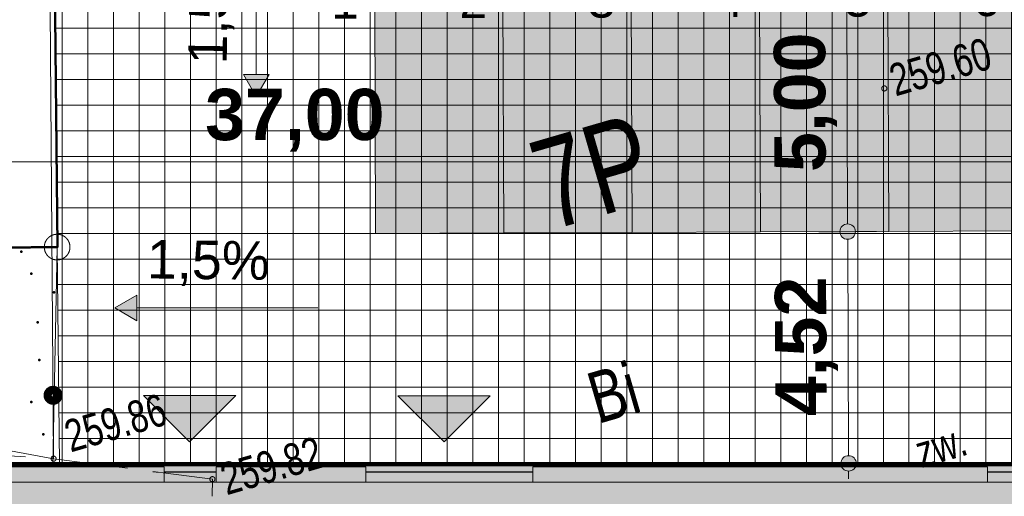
# Model space of a CAD drawing. Header units: millimetres. Extents: x -105537 to 923666, y -162842 to 175608.
# Tile 13 of 41: x 12670 to 31858, y 14375 to 23665. Entities that reach past the tile are written whole.
import ezdxf
from ezdxf.xclip import XClip

# ---------------------------------------------------------------- set-up
doc = ezdxf.new("R2010")
doc.units = ezdxf.units.MM
doc.header["$MEASUREMENT"] = 0
doc.header["$XCLIPFRAME"] = 0
for name, pattern in [('1054', [2000, 1500, -500]), ('Przerywana', [2400, 1200, -1200]), ('Wipeout_Contour', [1000, 0, -1000])]:
    doc.linetypes.add(name, pattern=pattern)
for name, color, linetype in [('A__!REF_RYSUNKI', 7, 'Continuous'), ('Nowe_01-PZT-WYPEŁNIENIA', 7, 'Continuous'), ('Nowe_02-PZT-OBIEKTY', 7, 'Continuous'), ('Nowe_199-Z Wymiary i opisy', 7, 'Continuous'), ('Nowe_A__SCIANY', 7, 'Continuous'), ('Nowe_A__STROPY', 7, 'Continuous'), ('Nowe_A_WYM_SYTUACJA', 7, 'Continuous')]:
    doc.layers.add(name, color=color, linetype=linetype)
for name, color, linetype, lineweight in [('Nowe_01-PZT-WYPEŁNIENIA_Nr_pióra__18', 9, 'Continuous', 13), ('Nowe_01-PZT-WYPEŁNIENIA_Nr_pióra__208', 7, 'Continuous', 100), ('Nowe_02-PZT-OBIEKTY_Nr_pióra__1', 7, 'Continuous', 13), ('Nowe_02-PZT-OBIEKTY_Nr_pióra__4', 7, 'Continuous', 13), ('Nowe_02-PZT-OBIEKTY_Nr_pióra__46', 7, 'Continuous', 15), ('Nowe_199-Z Wymiary i opisy_Nr_pióra__1', 7, 'Continuous', 13), ('Nowe_A__SCIANY_Nr_pióra__27', 7, 'Continuous', 25), ('Nowe_A__SCIANY_Nr_pióra__87', 7, 'Continuous', 13), ('Nowe_A__STROPY_Nr_pióra__89', 7, 'Continuous', 13), ('Nowe_A_WYM_SYTUACJA_Nr_pióra__1', 7, 'Continuous', 13), ('Nowe_A_WYM_SYTUACJA_Nr_pióra__45', 7, 'Continuous', 15), ('Nowe_A_WYM_SYTUACJA_Nr_pióra__85', 7, 'Continuous', 13), ('Wadowice Wałowa mdcp500_2_EGB_DzialkaEwidencyjna_Nr_pióra__3', 3, 'Continuous', 18), ('Wadowice Wałowa mdcp500_2_EGB_KonturUzytkuGruntowego_Nr_pióra__3', 3, 'Continuous', 18), ('Wadowice Wałowa mdcp500_2_EGB_PunktGraniczny_Nr_pióra__3', 3, 'Continuous', 18), ('Wadowice Wałowa mdcp500_2_linie_mpzp_Nr_pióra__135', 135, 'Continuous', 18), ('Wadowice Wałowa mdcp500_2_OT_Komunikacja_Nr_pióra__7', 7, 'Continuous', 18), ('Wadowice Wałowa mdcp500_2_OT_Ogrodzenia_Nr_pióra__7', 7, 'Continuous', 18), ('Wadowice Wałowa mdcp500_2_OT_Rzedna_Nr_pióra__7', 7, 'Continuous', 18), ('Wadowice Wałowa mdcp500_3_0_Nr_pióra__1', 7, 'Continuous', 13)]:
    doc.layers.add(name, color=color, linetype=linetype, lineweight=lineweight)
for name, color, linetype, lineweight, true_color in [('Nowe_01-PZT-WYPEŁNIENIA_Nr_pióra__242', 7, 'Continuous', 13, 0xa7a7a7), ('Nowe_01-PZT-WYPEŁNIENIA_Nr_pióra__249', 7, 'Continuous', 13, 0x595959), ('Nowe_01-PZT-WYPEŁNIENIA_Nr_pióra__253', 7, 'Continuous', 13, 0xccf4b0), ('Nowe_01-PZT-WYPEŁNIENIA_Nr_pióra__95', 7, 'Continuous', 50, 0xe1e100), ('Nowe_02-PZT-OBIEKTY_Nr_pióra__17', 7, 'Continuous', 30, 0xde1212), ('Nowe_02-PZT-OBIEKTY_Nr_pióra__242', 7, 'Continuous', 13, 0xa7a7a7), ('Nowe_02-PZT-OBIEKTY_Nr_pióra__55', 7, 'Continuous', 35, 0x0069d2), ('Nowe_03-PZT-LINIE RÓŻNE_Nr_pióra__244', 7, 'Continuous', 13, 0x4e4e4e), ('Nowe_199-Z Wymiary i opisy_Nr_pióra__58', 7, 'Continuous', 20, 0xdf0000), ('Nowe_A__SCIANY_Nr_pióra__174', 7, 'Continuous', 5, 0x6a6a6a), ('Nowe_A_TER_GRANICA_Nr_pióra__221', 7, 'Continuous', 50, 0xbcc01d)]:
    doc.layers.add(name, color=color, linetype=linetype, lineweight=lineweight, true_color=true_color)
doc.styles.add('STYL_AUTOMATYCZNY_3', font='arial.ttf')
doc.styles.add('STYL_AUTOMATYCZNY_4', font='arial.ttf')
doc.styles.add('STYL_AUTOMATYCZNY_5', font='arial.ttf')
doc.styles.add('STYL_AUTOMATYCZNY_6', font='arial.ttf', dxfattribs={"width": 0.75})
doc.dimstyles.new('STYL_AUTOMATYCZNY__1', dxfattribs={"dimtxt": 1000, "dimasz": 570, "dimexe": 0.18, "dimexo": 0.0625, "dimgap": 0, "dimtad": 1, "dimlfac": 0.001, "dimzin": 0, "dimdsep": 46, "dimtxsty": 'STYL_AUTOMATYCZNY_5', "dimblk": 'ARROWHEAD_11', "dimblk1": 'ARROWHEAD_11', "dimblk2": 'ARROWHEAD_11', "dimcen": 0.09, "dimse1": 1, "dimse2": 1, "dimclrd": 7, "dimclre": 7, "dimclrt": 7, "dimadec": 0, "dimazin": 0, "dimtfac": 1, "dimtdec": 4, "dimtmove": 0, "dimatfit": 3, "dimfxl": 1, "dimtolj": 1, "dimtzin": 0, "dimarcsym": 0})
doc.dimstyles.new('STYL_AUTOMATYCZNY__2', dxfattribs={"dimtxt": 1000, "dimasz": 570, "dimexe": 0.18, "dimexo": 0.0625, "dimgap": 0, "dimtad": 1, "dimtih": 1, "dimtoh": 1, "dimlfac": 0.001, "dimzin": 0, "dimdsep": 46, "dimtxsty": 'STYL_AUTOMATYCZNY_5', "dimblk": 'ARROWHEAD_11', "dimblk1": 'ARROWHEAD_11', "dimblk2": 'ARROWHEAD_11', "dimcen": 0.09, "dimse1": 1, "dimse2": 1, "dimclrd": 7, "dimclre": 7, "dimclrt": 7, "dimadec": 0, "dimazin": 0, "dimtfac": 1, "dimtdec": 4, "dimtmove": 0, "dimatfit": 3, "dimfxl": 1, "dimtolj": 1, "dimtzin": 0, "dimarcsym": 0})
picture_1 = doc.add_image_def('image1.tif', size_in_pixel=(6904, 2168))

# ---------------------------------------------------------------- blocks, each defined once
blk = doc.blocks.new('Rysunek_1_3', base_point=(73226, -6125))
at = {"layer": 'Wadowice Wałowa mdcp500_3_0_Nr_pióra__1', "color": 7, "lineweight": 13}
image = blk.add_image(picture_1, insert=(-79879, -3368), size_in_units=(292228, 91739), rotation=16.24147, dxfattribs=at)
image.set_boundary_path([(-0.5, -0.5), (6903.5, 2167.5)])
blk = doc.blocks.new('*X3')
at = {"layer": 'Nowe_01-PZT-WYPEŁNIENIA_Nr_pióra__95', "color": 52, "linetype": 'Continuous', "lineweight": 50, "true_color": 0xe1e100}
for p in [(12699, 19144), (12894, 18714), (13338, 18348), (13022, 17768), (13022, 17768), (13051, 17032), (13246, 16446), (12894, 16211), (13129, 15585)]:
    blk.add_point(p, dxfattribs=at)
blk = doc.blocks.new('Wypełnienie_1_1')
at = {"color": 254, "linetype": 'Wipeout_Contour', "lineweight": 0, "ltscale": 110494.15238}
blk.add_wipeout([(-6905, -14680), (49, -14951), (-9, 0), (-500, 0), (-510, 15000), (13319, 15000), (13400, 19233), (-7211, 18978)], dxfattribs=at).dxf.layer = 'Nowe_01-PZT-WYPEŁNIENIA'
at = {"layer": 'Nowe_01-PZT-WYPEŁNIENIA_Nr_pióra__253', "color": 254, "linetype": 'Continuous', "lineweight": 13, "true_color": 0xccf4b0, "flags": 128}
blk.add_lwpolyline([(-6905, -14680), (49, -14951), (-9, 0), (-500, 0), (-510, 15000), (13319, 15000), (13400, 19233), (-7211, 18978)], close=True, dxfattribs=at)
at = {"layer": 'Nowe_01-PZT-WYPEŁNIENIA_Nr_pióra__95', "color": 52, "linetype": 'Continuous', "lineweight": 50, "true_color": 0xe1e100}
blk.add_blockref('*X3', (0, 0), dxfattribs=at)
blk = doc.blocks.new('Strop_1_1', base_point=(-150, 350))
at = {"layer": 'Nowe_A__STROPY_Nr_pióra__89', "color": 7, "linetype": 'Continuous', "lineweight": 13, "flags": 128}
blk.add_lwpolyline([(-150, 350), (36150, 350), (36150, 14650), (-150, 14650)], close=True, dxfattribs=at)
blk = doc.blocks.new('Strop_2_1', base_point=(-12989, -15343))
at = {"layer": 'Nowe_A__STROPY_Nr_pióra__89', "color": 7, "linetype": 'Continuous', "lineweight": 13, "flags": 128}
blk.add_lwpolyline([(-150, 14650), (36150, 14650), (36150, 350), (-150, 350)], close=True, dxfattribs=at)
blk = doc.blocks.new('Ściana_3_1', base_point=(36350, 14850))
at = {"layer": 'Nowe_A__SCIANY_Nr_pióra__174', "linetype": 'Continuous', "lineweight": 5, "true_color": 0x6a6a6a}
blk.add_hatch(color=251, dxfattribs=at).paths.add_polyline_path([(-350, 14850), (36350, 14850), (36350, 15000), (-350, 15000)])
at = {"layer": 'Nowe_A__SCIANY_Nr_pióra__27', "color": 7, "linetype": 'Continuous', "lineweight": 25, "flags": 128}
for points in [[(36350, 15000), (-500, 15000)], [(5716, 14850), (36350, 14850)]]:
    blk.add_lwpolyline(points, dxfattribs=at)
blk = doc.blocks.new('Ściana_15_1', base_point=(19417, 14850))
at = {"color": 254, "linetype": 'Wipeout_Contour', "lineweight": 0, "ltscale": 93407.666518}
blk.add_wipeout([(19417, 14950), (16496, 14950), (16496, 14850), (19417, 14850)], dxfattribs=at).dxf.layer = 'Nowe_A__SCIANY'
at = {"layer": 'Nowe_A__SCIANY_Nr_pióra__87', "color": 7, "linetype": 'Continuous', "lineweight": 13, "flags": 128}
blk.add_lwpolyline([(19417, 14950), (16496, 14950)], dxfattribs=at)
at = {"color": 254, "linetype": 'Wipeout_Contour', "lineweight": 0, "ltscale": 93025.464395}
blk.add_wipeout([(19417, 14850), (16496, 14850), (16496, 14650), (19417, 14650)], dxfattribs=at).dxf.layer = 'Nowe_A__SCIANY'
at = {"layer": 'Nowe_A__SCIANY_Nr_pióra__87', "color": 7, "linetype": 'Continuous', "lineweight": 13, "flags": 128}
for points in [[(16496, 14950), (16496, 14850)], [(16496, 14850), (16496, 14650)], [(19417, 14950), (19417, 14850)], [(19417, 14850), (19417, 14650)], [(16496, 14650), (19417, 14650)]]:
    blk.add_lwpolyline(points, dxfattribs=at)
blk = doc.blocks.new('Ściana_16_1', base_point=(31533, 14850))
at = {"color": 254, "linetype": 'Wipeout_Contour', "lineweight": 0, "ltscale": 124002.419625}
blk.add_wipeout([(31533, 14950), (22667, 14950), (22667, 14850), (31533, 14850)], dxfattribs=at).dxf.layer = 'Nowe_A__SCIANY'
at = {"layer": 'Nowe_A__SCIANY_Nr_pióra__87', "color": 7, "linetype": 'Continuous', "lineweight": 13, "flags": 128}
blk.add_lwpolyline([(31533, 14950), (22667, 14950)], dxfattribs=at)
at = {"color": 254, "linetype": 'Wipeout_Contour', "lineweight": 0, "ltscale": 123710.941174}
blk.add_wipeout([(31533, 14850), (22667, 14850), (22667, 14650), (31533, 14650)], dxfattribs=at).dxf.layer = 'Nowe_A__SCIANY'
at = {"layer": 'Nowe_A__SCIANY_Nr_pióra__87', "color": 7, "linetype": 'Continuous', "lineweight": 13, "flags": 128}
for points in [[(22667, 14950), (22667, 14850)], [(22667, 14850), (22667, 14650)], [(31533, 14950), (31533, 14850)], [(31533, 14850), (31533, 14650)], [(22667, 14650), (31533, 14650)]]:
    blk.add_lwpolyline(points, dxfattribs=at)
blk = doc.blocks.new('Ściana_17_1', base_point=(15486, 14850))
at = {"color": 254, "linetype": 'Wipeout_Contour', "lineweight": 0, "ltscale": 61619.33427}
blk.add_wipeout([(-350, 14850), (5566, 14850), (5566, 14950), (-350, 14950)], dxfattribs=at).dxf.layer = 'Nowe_A__SCIANY'
at = {"color": 254, "linetype": 'Wipeout_Contour', "lineweight": 0, "ltscale": 74897.472848}
blk.add_wipeout([(5716, 14850), (15486, 14850), (15486, 14950), (5716, 14950)], dxfattribs=at).dxf.layer = 'Nowe_A__SCIANY'
at = {"layer": 'Nowe_A__SCIANY_Nr_pióra__87', "color": 7, "linetype": 'Continuous', "lineweight": 13, "flags": 128}
blk.add_lwpolyline([(15486, 14950), (-350, 14950)], dxfattribs=at)
at = {"color": 254, "linetype": 'Wipeout_Contour', "lineweight": 0, "ltscale": 61031.837942}
blk.add_wipeout([(-150, 14650), (5566, 14650), (5566, 14850), (-150, 14850)], dxfattribs=at).dxf.layer = 'Nowe_A__SCIANY'
at = {"color": 254, "linetype": 'Wipeout_Contour', "lineweight": 0, "ltscale": 74410.343445}
blk.add_wipeout([(5716, 14650), (15486, 14650), (15486, 14850), (5716, 14850)], dxfattribs=at).dxf.layer = 'Nowe_A__SCIANY'
at = {"layer": 'Nowe_A__SCIANY_Nr_pióra__87', "color": 7, "linetype": 'Continuous', "lineweight": 13, "flags": 128}
for points in [[(15486, 14950), (15486, 14850)], [(15486, 14850), (15486, 14650)], [(-150, 14650), (5566, 14650)], [(5716, 14650), (15486, 14650)]]:
    blk.add_lwpolyline(points, dxfattribs=at)
blk = doc.blocks.new('WSC-miejsca postojowe[3]_1', base_point=(19586, 24498))
at = {"layer": 'Nowe_02-PZT-OBIEKTY_Nr_pióra__242', "linetype": 'Continuous', "lineweight": 0, "true_color": 0x535353}
blk.add_hatch(color=251, dxfattribs=at).paths.add_polyline_path([(19586, 24498), (19606, 19498), (37106, 19567), (37086, 24567)])
at = {"layer": 'Nowe_02-PZT-OBIEKTY_Nr_pióra__4', "color": 7, "linetype": 'Continuous', "lineweight": 13}
for p, q in [((19586, 24498), (19606, 19498)), ((22086, 24508), (22106, 19508)), ((24586, 24517), (24606, 19518)), ((27086, 24527), (27106, 19527)), ((29586, 24537), (29606, 19537)), ((19606, 19498), (22106, 19508)), ((22106, 19508), (24606, 19518)), ((24606, 19518), (27106, 19527)), ((27106, 19527), (29606, 19537)), ((29606, 19537), (32106, 19547))]:
    blk.add_line(p, q, dxfattribs=at)
at = {"layer": 'Nowe_02-PZT-OBIEKTY_Nr_pióra__46', "color": 7, "lineweight": 15, "char_height": 700, "attachment_point": 3, "rotation": 0.2258, "style": 'STYL_AUTOMATYCZNY_3'}
for s, insert in [('\\A1;{\\pqr;\\fArial|b0|i0|c238|p0;\\W1.000000;1\\fArial|b0|i0|c238|p0;\\W1.000000;\\A1{\\H.66x;\\S^  ;}\\fArial|b0|i0|c238|p0;\\W1.000000;\\fArial|b0|i0|c238|p0;\\W1.000000;\\A1{\\H.66x;\\S^  ;}\\fArial|b0|i0|c238|p0;\\W1.000000;\\fArial|b0|i0|c238|p0;\\W1.000000;\\A1{\\H.66x;\\S^  ;}\\fArial|b0|i0|c238|p0;\\W1.000000;\\fArial|b0|i0|c238|p0;\\W1.000000;\\A1{\\H.66x;\\S^  ;}\\fArial|b0|i0|c238|p0;\\W1.000000;\\fArial|b0|i0|c238|p0;\\W1.000000;\\A1{\\H.66x;\\S^  ;}\\fArial|b0|i0|c238|p0;\\W1.000000;\\fArial|b0|i0|c238|p0;\\W1.000000;\\A1{\\H.66x;\\S^  ;}}', (20354, 24391)), ('\\A1;{\\pqr;\\fArial|b0|i0|c238|p0;\\W1.000000;2\\fArial|b0|i0|c238|p0;\\W1.000000;\\A1{\\H.66x;\\S^  ;}\\fArial|b0|i0|c238|p0;\\W1.000000;\\fArial|b0|i0|c238|p0;\\W1.000000;\\A1{\\H.66x;\\S^  ;}\\fArial|b0|i0|c238|p0;\\W1.000000;\\fArial|b0|i0|c238|p0;\\W1.000000;\\A1{\\H.66x;\\S^  ;}\\fArial|b0|i0|c238|p0;\\W1.000000;\\fArial|b0|i0|c238|p0;\\W1.000000;\\A1{\\H.66x;\\S^  ;}\\fArial|b0|i0|c238|p0;\\W1.000000;\\fArial|b0|i0|c238|p0;\\W1.000000;\\A1{\\H.66x;\\S^  ;}\\fArial|b0|i0|c238|p0;\\W1.000000;\\fArial|b0|i0|c238|p0;\\W1.000000;\\A1{\\H.66x;\\S^  ;}}', (22854, 24401)), ('\\A1;{\\pqr;\\fArial|b0|i0|c238|p0;\\W1.000000;3\\fArial|b0|i0|c238|p0;\\W1.000000;\\A1{\\H.66x;\\S^  ;}\\fArial|b0|i0|c238|p0;\\W1.000000;\\fArial|b0|i0|c238|p0;\\W1.000000;\\A1{\\H.66x;\\S^  ;}\\fArial|b0|i0|c238|p0;\\W1.000000;\\fArial|b0|i0|c238|p0;\\W1.000000;\\A1{\\H.66x;\\S^  ;}\\fArial|b0|i0|c238|p0;\\W1.000000;\\fArial|b0|i0|c238|p0;\\W1.000000;\\A1{\\H.66x;\\S^  ;}\\fArial|b0|i0|c238|p0;\\W1.000000;\\fArial|b0|i0|c238|p0;\\W1.000000;\\A1{\\H.66x;\\S^  ;}\\fArial|b0|i0|c238|p0;\\W1.000000;\\fArial|b0|i0|c238|p0;\\W1.000000;\\A1{\\H.66x;\\S^  ;}}', (25353, 24411)), ('\\A1;{\\pqr;\\fArial|b0|i0|c238|p0;\\W1.000000;4\\fArial|b0|i0|c238|p0;\\W1.000000;\\A1{\\H.66x;\\S^  ;}\\fArial|b0|i0|c238|p0;\\W1.000000;\\fArial|b0|i0|c238|p0;\\W1.000000;\\A1{\\H.66x;\\S^  ;}\\fArial|b0|i0|c238|p0;\\W1.000000;\\fArial|b0|i0|c238|p0;\\W1.000000;\\A1{\\H.66x;\\S^  ;}\\fArial|b0|i0|c238|p0;\\W1.000000;\\fArial|b0|i0|c238|p0;\\W1.000000;\\A1{\\H.66x;\\S^  ;}\\fArial|b0|i0|c238|p0;\\W1.000000;\\fArial|b0|i0|c238|p0;\\W1.000000;\\A1{\\H.66x;\\S^  ;}\\fArial|b0|i0|c238|p0;\\W1.000000;\\fArial|b0|i0|c238|p0;\\W1.000000;\\A1{\\H.66x;\\S^  ;}}', (27853, 24420)), ('\\A1;{\\pqr;\\fArial|b0|i0|c238|p0;\\W1.000000;5\\fArial|b0|i0|c238|p0;\\W1.000000;\\A1{\\H.66x;\\S^  ;}\\fArial|b0|i0|c238|p0;\\W1.000000;\\fArial|b0|i0|c238|p0;\\W1.000000;\\A1{\\H.66x;\\S^  ;}\\fArial|b0|i0|c238|p0;\\W1.000000;\\fArial|b0|i0|c238|p0;\\W1.000000;\\A1{\\H.66x;\\S^  ;}\\fArial|b0|i0|c238|p0;\\W1.000000;\\fArial|b0|i0|c238|p0;\\W1.000000;\\A1{\\H.66x;\\S^  ;}\\fArial|b0|i0|c238|p0;\\W1.000000;\\fArial|b0|i0|c238|p0;\\W1.000000;\\A1{\\H.66x;\\S^  ;}\\fArial|b0|i0|c238|p0;\\W1.000000;\\fArial|b0|i0|c238|p0;\\W1.000000;\\A1{\\H.66x;\\S^  ;}}', (30353, 24430)), ('\\A1;{\\pqr;\\fArial|b0|i0|c238|p0;\\W1.000000;6\\fArial|b0|i0|c238|p0;\\W1.000000;\\A1{\\H.66x;\\S^  ;}\\fArial|b0|i0|c238|p0;\\W1.000000;\\fArial|b0|i0|c238|p0;\\W1.000000;\\A1{\\H.66x;\\S^  ;}\\fArial|b0|i0|c238|p0;\\W1.000000;\\fArial|b0|i0|c238|p0;\\W1.000000;\\A1{\\H.66x;\\S^  ;}\\fArial|b0|i0|c238|p0;\\W1.000000;\\fArial|b0|i0|c238|p0;\\W1.000000;\\A1{\\H.66x;\\S^  ;}\\fArial|b0|i0|c238|p0;\\W1.000000;\\fArial|b0|i0|c238|p0;\\W1.000000;\\A1{\\H.66x;\\S^  ;}\\fArial|b0|i0|c238|p0;\\W1.000000;\\fArial|b0|i0|c238|p0;\\W1.000000;\\A1{\\H.66x;\\S^  ;}}', (32853, 24440)), ('\\A1;{\\pqr;\\fArial|b0|i0|c238|p0;\\W1.000000;7\\fArial|b0|i0|c238|p0;\\W1.000000;\\A1{\\H.66x;\\S^  ;}\\fArial|b0|i0|c238|p0;\\W1.000000;\\fArial|b0|i0|c238|p0;\\W1.000000;\\A1{\\H.66x;\\S^  ;}\\fArial|b0|i0|c238|p0;\\W1.000000;\\fArial|b0|i0|c238|p0;\\W1.000000;\\A1{\\H.66x;\\S^  ;}\\fArial|b0|i0|c238|p0;\\W1.000000;\\fArial|b0|i0|c238|p0;\\W1.000000;\\A1{\\H.66x;\\S^  ;}\\fArial|b0|i0|c238|p0;\\W1.000000;\\fArial|b0|i0|c238|p0;\\W1.000000;\\A1{\\H.66x;\\S^  ;}\\fArial|b0|i0|c238|p0;\\W1.000000;\\fArial|b0|i0|c238|p0;\\W1.000000;\\A1{\\H.66x;\\S^  ;}}', (35353, 24450))]:
    blk.add_mtext(s, dxfattribs=dict(at, insert=insert))
blk = doc.blocks.new('Symbol wejścia 27[9]_1', base_point=(20041, 16335))
at = {"layer": 'Nowe_02-PZT-OBIEKTY_Nr_pióra__17', "linetype": 'Continuous', "lineweight": 30, "true_color": 0xde1212}
blk.add_hatch(color=12, dxfattribs=at).paths.add_polyline_path([(20041, 16335), (20941, 15435), (21841, 16335)])
at = {"layer": 'Nowe_02-PZT-OBIEKTY_Nr_pióra__1', "color": 7, "linetype": 'Continuous', "lineweight": 13}
for p, q in [((20041, 16335), (21841, 16335)), ((20041, 16335), (20941, 15435)), ((21841, 16335), (20941, 15435))]:
    blk.add_line(p, q, dxfattribs=at)
blk = doc.blocks.new('Symbol wejścia 27[17]_1', base_point=(15082, 16340))
at = {"layer": 'Nowe_02-PZT-OBIEKTY_Nr_pióra__55', "linetype": 'Continuous', "lineweight": 35, "true_color": 0x0069d2}
blk.add_hatch(color=152, dxfattribs=at).paths.add_polyline_path([(15082, 16340), (15982, 15440), (16882, 16340)])
at = {"layer": 'Nowe_02-PZT-OBIEKTY_Nr_pióra__1', "color": 7, "linetype": 'Continuous', "lineweight": 13}
for p, q in [((15082, 16340), (16882, 16340)), ((15082, 16340), (15982, 15440)), ((16882, 16340), (15982, 15440))]:
    blk.add_line(p, q, dxfattribs=at)
blk = doc.blocks.new('Linia_4_1', base_point=(14523, 18047))
at = {"layer": 'Nowe_199-Z Wymiary i opisy', "linetype": 'Continuous', "lineweight": 0, "true_color": 0x000000}
blk.add_hatch(color=18, dxfattribs=at).paths.add_polyline_path([(14523, 18047), (14956, 17797), (14956, 18297)])
at = {"layer": 'Nowe_199-Z Wymiary i opisy_Nr_pióra__1', "color": 7, "linetype": 'Continuous', "lineweight": 13}
for p, q in [((14523, 18047), (14956, 18297)), ((14956, 18297), (14956, 17797)), ((14523, 18047), (14956, 17797)), ((14956, 18047), (18478, 18047))]:
    blk.add_line(p, q, dxfattribs=at)
blk = doc.blocks.new('Linia_6_1', base_point=(17280, 22166))
at = {"layer": 'Nowe_199-Z Wymiary i opisy', "linetype": 'Continuous', "lineweight": 0, "true_color": 0x000000}
blk.add_hatch(color=18, dxfattribs=at).paths.add_polyline_path([(17280, 22166), (17530, 22599), (17030, 22599)])
at = {"layer": 'Nowe_199-Z Wymiary i opisy_Nr_pióra__1', "color": 7, "linetype": 'Continuous', "lineweight": 13}
for p, q in [((17280, 22599), (17280, 26121)), ((17030, 22599), (17530, 22599)), ((17280, 22166), (17030, 22599)), ((17280, 22166), (17530, 22599))]:
    blk.add_line(p, q, dxfattribs=at)
blk = doc.blocks.new('*D76')
at = {"layer": 'Nowe_A_WYM_SYTUACJA_Nr_pióra__45', "linetype": 'Continuous', "lineweight": 15}
for points in [[(19431, 25782), (19443, 25725), (19475, 25676), (19524, 25643), (19581, 25632), (19638, 25643), (19687, 25676), (19720, 25725), (19731, 25782), (19720, 25839), (19687, 25888), (19638, 25921), (19581, 25932), (19524, 25921), (19475, 25888), (19443, 25839)], [(21931, 25792), (21942, 25735), (21975, 25686), (22024, 25653), (22081, 25642), (22138, 25653), (22187, 25686), (22220, 25735), (22231, 25792), (22220, 25849), (22187, 25898), (22138, 25931), (22081, 25942), (22024, 25931), (21975, 25898), (21942, 25849)]]:
    blk.add_hatch(color=7, dxfattribs=at).paths.add_polyline_path(points)
at = {"layer": 'Nowe_A_WYM_SYTUACJA_Nr_pióra__45', "color": 7, "linetype": 'Continuous', "lineweight": 15}
for centre in [(19581, 25782), (22081, 25792)]:
    blk.add_circle(centre, 150, dxfattribs=at)
at = {"layer": 'Nowe_A_WYM_SYTUACJA_Nr_pióra__85', "color": 7, "linetype": 'Continuous', "lineweight": 13}
for p, q in [((19579, 26345), (19580, 25932)), ((22079, 26354), (22080, 25942)), ((21931, 25791), (19731, 25783)), ((22381, 25793), (22231, 25793)), ((19582, 25632), (19583, 25220)), ((22082, 25642), (22083, 25229))]:
    blk.add_line(p, q, dxfattribs=at)
at = {"layer": 'Nowe_A_WYM_SYTUACJA_Nr_pióra__1', "color": 7, "lineweight": 13, "insert": (22230, 25993), "char_height": 1000, "attachment_point": 7, "rotation": 0.2258, "style": 'STYL_AUTOMATYCZNY_5'}
blk.add_mtext('\\A1;{\\pql;\\fArial|b1|i0|c238|p0;\\W1.000000;2,50}', dxfattribs=at)
blk = doc.blocks.new('ARROWHEAD_11')
at = {"color": 0, "linetype": 'Continuous', "lineweight": 0}
blk.add_line((0, 0), (-1, 0), dxfattribs=at)
at = {"color": 0, "linetype": 'Continuous', "lineweight": 0, "const_width": 0.25, "flags": 128}
blk.add_lwpolyline([(-0.125, 0, 1), (0.125, 0, 1)], format="xyb", close=True, dxfattribs=at)
blk = doc.blocks.new('*D78')
at = {"layer": 'Nowe_A_WYM_SYTUACJA_Nr_pióra__45', "linetype": 'Continuous', "lineweight": 15}
for points in [[(28655, 19534), (28667, 19477), (28699, 19428), (28748, 19395), (28805, 19384), (28863, 19395), (28911, 19428), (28944, 19477), (28955, 19534), (28944, 19591), (28911, 19640), (28863, 19673), (28805, 19684), (28748, 19673), (28699, 19640), (28667, 19591)], [(28673, 15017), (28685, 14960), (28717, 14911), (28766, 14879), (28823, 14867), (28881, 14879), (28929, 14911), (28962, 14960), (28973, 15017), (28962, 15075), (28929, 15123), (28881, 15156), (28823, 15167), (28766, 15156), (28717, 15123), (28685, 15075)]]:
    blk.add_hatch(color=7, dxfattribs=at).paths.add_polyline_path(points)
at = {"layer": 'Nowe_A_WYM_SYTUACJA_Nr_pióra__45', "color": 7, "linetype": 'Continuous', "lineweight": 15}
blk.add_circle((28823, 15017), 150, dxfattribs=at)
at = {"layer": 'Nowe_A_WYM_SYTUACJA_Nr_pióra__85', "color": 7, "linetype": 'Continuous', "lineweight": 13}
for p, q in [((28655, 19533), (28243, 19532)), ((28823, 15167), (28806, 19384)), ((28673, 15017), (28261, 15015)), ((29386, 15019), (28973, 15018)), ((28824, 14717), (28824, 14867))]:
    blk.add_line(p, q, dxfattribs=at)
at = {"layer": 'Nowe_A_WYM_SYTUACJA_Nr_pióra__1', "color": 7, "lineweight": 13, "insert": (28620, 15940), "char_height": 1000, "attachment_point": 7, "rotation": 90.2258, "style": 'STYL_AUTOMATYCZNY_5'}
blk.add_mtext('\\A1;{\\pql;\\fArial|b1|i0|c238|p0;\\W1.000000;4,52}', dxfattribs=at)
blk = doc.blocks.new('*D79')
at = {"layer": 'Nowe_A_WYM_SYTUACJA_Nr_pióra__45', "linetype": 'Continuous', "lineweight": 15}
for points in [[(28636, 24534), (28647, 24477), (28680, 24428), (28728, 24395), (28786, 24384), (28843, 24395), (28892, 24428), (28924, 24477), (28936, 24534), (28924, 24591), (28892, 24640), (28843, 24673), (28786, 24684), (28728, 24673), (28680, 24640), (28647, 24591)], [(28655, 19534), (28667, 19477), (28699, 19428), (28748, 19395), (28805, 19384), (28863, 19395), (28911, 19428), (28944, 19477), (28955, 19534), (28944, 19591), (28911, 19640), (28863, 19673), (28805, 19684), (28748, 19673), (28699, 19640), (28667, 19591)]]:
    blk.add_hatch(color=7, dxfattribs=at).paths.add_polyline_path(points)
at = {"layer": 'Nowe_A_WYM_SYTUACJA_Nr_pióra__45', "color": 7, "linetype": 'Continuous', "lineweight": 15}
blk.add_circle((28805, 19534), 150, dxfattribs=at)
at = {"layer": 'Nowe_A_WYM_SYTUACJA_Nr_pióra__85', "color": 7, "linetype": 'Continuous', "lineweight": 13}
for p, q in [((28636, 24533), (28223, 24532)), ((28805, 19684), (28786, 24384)), ((28655, 19533), (28243, 19532)), ((29368, 19536), (28955, 19535))]:
    blk.add_line(p, q, dxfattribs=at)
at = {"layer": 'Nowe_A_WYM_SYTUACJA_Nr_pióra__1', "color": 7, "lineweight": 13, "insert": (28601, 20699), "char_height": 1000, "attachment_point": 7, "rotation": 90.2258, "style": 'STYL_AUTOMATYCZNY_5'}
blk.add_mtext('\\A1;{\\pql;\\fArial|b1|i0|c238|p0;\\W1.000000;5,00}', dxfattribs=at)
blk = doc.blocks.new('*D85')
at = {"layer": 'Nowe_A_WYM_SYTUACJA_Nr_pióra__45', "linetype": 'Continuous', "lineweight": 15}
for points in [[(-650, 20893), (-639, 20836), (-606, 20787), (-557, 20754), (-500, 20743), (-443, 20754), (-394, 20787), (-361, 20836), (-350, 20893), (-361, 20950), (-394, 20999), (-443, 21031), (-500, 21043), (-557, 21031), (-606, 20999), (-639, 20950)], [(36350, 20893), (36361, 20836), (36394, 20787), (36443, 20754), (36500, 20743), (36557, 20754), (36606, 20787), (36639, 20836), (36650, 20893), (36639, 20950), (36606, 20999), (36557, 21031), (36500, 21043), (36443, 21031), (36394, 20999), (36361, 20950)]]:
    blk.add_hatch(color=7, dxfattribs=at).paths.add_polyline_path(points)
at = {"layer": 'Nowe_A_WYM_SYTUACJA_Nr_pióra__45', "color": 7, "linetype": 'Continuous', "lineweight": 15}
blk.add_circle((36500, 20893), 150, dxfattribs=at)
at = {"layer": 'Nowe_A_WYM_SYTUACJA_Nr_pióra__85', "color": 7, "linetype": 'Continuous', "lineweight": 13}
for p, q in [((36500, 21043), (36500, 21455)), ((-350, 20893), (36350, 20893)), ((36500, 20330), (36500, 20743))]:
    blk.add_line(p, q, dxfattribs=at)
at = {"layer": 'Nowe_A_WYM_SYTUACJA_Nr_pióra__1', "color": 7, "lineweight": 13, "insert": (16284, 21093), "char_height": 1000, "attachment_point": 7, "style": 'STYL_AUTOMATYCZNY_5'}
blk.add_mtext('\\A1;{\\pql;\\fArial|b1|i0|c238|p0;\\W1.000000;37,00}', dxfattribs=at)
blk = doc.blocks.new('Rysunek_3_2', base_point=(-5551989123, -7375062639))
at = {"layer": 'Wadowice Wałowa mdcp500_2_EGB_DzialkaEwidencyjna_Nr_pióra__3', "color": 3, "linetype": 'Continuous', "lineweight": 18, "flags": 128}
blk.add_lwpolyline([(-7211, 18978), (-6905, -14680), (26261, -15975), (72069, -13723), (72003, -7275), (58811, -7722), (58549, 8659), (51814, 10790), (44561, 15989), (43932, 16826), (43847, 30884), (13284, 30177), (13400, 19233)], close=True, dxfattribs=at)
blk.add_lwpolyline([(-49613, -17103), (-45068, -17183), (-6866, -18678), (-6905, -14680), (-7211, 18978), (13400, 19233), (13284, 30177)], dxfattribs=at)
at = {"layer": 'Wadowice Wałowa mdcp500_2_EGB_PunktGraniczny_Nr_pióra__3', "color": 3, "linetype": 'Continuous', "lineweight": 18}
blk.add_circle((13400, 19233), 250, dxfattribs=at)
at = {"layer": 'Wadowice Wałowa mdcp500_2_OT_Komunikacja_Nr_pióra__7', "color": 7, "linetype": '1054', "lineweight": 18, "flags": 128}
blk.add_lwpolyline([(14097, 2469), (5766, 2354), (5830, 5925), (3319, 15724), (13331, 15109), (16426, 14709), (16337, 8506)], close=True, dxfattribs=at)
at = {"layer": 'Wadowice Wałowa mdcp500_2_OT_Ogrodzenia_Nr_pióra__7', "color": 7, "linetype": 'Continuous', "lineweight": 18, "flags": 128}
blk.add_lwpolyline([(-37371, 22504), (-7260, 18933), (13331, 15109), (13218, 30012), (43493, 30812)], dxfattribs=at)
at = {"layer": 'Wadowice Wałowa mdcp500_2_OT_Ogrodzenia_Nr_pióra__7', "color": 7, "linetype": 'Continuous', "lineweight": 18}
for radius in [175, 158, 140, 122, 105, 87.5, 70, 52.5, 35]:
    blk.add_circle((13321, 16344), radius, dxfattribs=at)
at = {"layer": 'Wadowice Wałowa mdcp500_2_OT_Rzedna_Nr_pióra__7', "color": 7, "linetype": 'Continuous', "lineweight": 18}
for centre in [(29519, 22325), (13331, 15109), (16426, 14709)]:
    blk.add_circle(centre, 50, dxfattribs=at)
at = {"layer": 'Wadowice Wałowa mdcp500_2_EGB_KonturUzytkuGruntowego_Nr_pióra__3', "color": 3, "linetype": 'Continuous', "lineweight": 18, "insert": (23936, 15782), "char_height": 1000, "attachment_point": 7, "rotation": 16.2415, "style": 'STYL_AUTOMATYCZNY_6'}
blk.add_mtext('\\A1;{\\pql;\\fArial|b0|i0|c238|p0;\\W0.750000;Bi}', dxfattribs=at)
at = {"layer": 'Wadowice Wałowa mdcp500_2_linie_mpzp_Nr_pióra__135', "color": 135, "linetype": 'Continuous', "lineweight": 18, "insert": (23002, 19550), "char_height": 1750, "attachment_point": 7, "rotation": 16.2415, "style": 'STYL_AUTOMATYCZNY_6'}
blk.add_mtext('\\A1;{\\pql;\\fArial|b0|i0|c238|p0;\\W0.750000;7P}', dxfattribs=at)
at = {"layer": 'Wadowice Wałowa mdcp500_2_OT_Komunikacja_Nr_pióra__7', "color": 7, "linetype": 'Continuous', "lineweight": 18, "insert": (30153, 15223), "char_height": 625, "attachment_point": 4, "rotation": 16.2415, "style": 'STYL_AUTOMATYCZNY_6'}
blk.add_mtext('\\A1;{\\pql;\\fArial|b0|i0|c238|p0;\\W0.750000;zw.}', dxfattribs=at)
at = {"layer": 'Wadowice Wałowa mdcp500_2_OT_Rzedna_Nr_pióra__7', "color": 7, "linetype": 'Continuous', "lineweight": 18, "char_height": 625, "attachment_point": 7, "rotation": 16.2415, "style": 'STYL_AUTOMATYCZNY_6'}
for s, insert in [('\\A1;{\\pql;\\fArial|b0|i0|c238|p0;\\W0.750000;259.60}', (29739, 22159)), ('\\A1;{\\pql;\\fArial|b0|i0|c238|p0;\\W0.750000;259.86}', (13665, 15220)), ('\\A1;{\\pql;\\fArial|b0|i0|c238|p0;\\W0.750000;259.82}', (16705, 14385))]:
    blk.add_mtext(s, dxfattribs=dict(at, insert=insert))

msp = doc.modelspace()

# ---------------------------------------------------------------- hatches: boundary and pattern name
at = {"layer": 'Nowe_01-PZT-WYPEŁNIENIA_Nr_pióra__18', "linetype": 'Continuous', "lineweight": 13}
h = msp.add_hatch(dxfattribs=at)
h.set_pattern_fill('Siatka_50x50_0001', color=9, style=0, pattern_type=2)
h.set_pattern_definition([(0, (0, 0), (0, 500), []), (90, (0, 0), (-500, 0), [])])
h.paths.add_polyline_path([(-184.236, -18027.891), (4569.444, -18065.255), (7554.494, -18112.6, -0.500069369), (6389.114, -15934.551, -0.302155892), (7522.379, -15243.133), (26260.529, -15975.15), (44272.183, -15089.744), (72068.868, -13723.331), (57320.046, -8895.707), (57149.339, 6063.549), (56159.937, 6671.073), (56124.967, 9428.206), (51798.798, 10801.337), (48345.188, 13276.629), (44300.68, 15058.952), (44218.786, 15382.962), (44250.893, 16401.486), (43931.658, 16826.273), (43846.655, 30883.501), (13284.423, 30177.497), (13400.043, 19233.058), (13444.763, 15000), (36500, 15000), (36500, 0), (0, 0), (49.07, -14951.184), (276.737, -14960.078, -0.402677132), (1428.612, -16157.229, -0.373220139)])
h.paths.add_polyline_path([(43704.623, -2238.054), (43714.982, -821.629), (43815.663, -8840.491), (43873.089, -13042.11), (43736.422, -3838.389)], flags=0)

# ---------------------------------------------------------------- linework, layer by layer
at = {"layer": 'Nowe_01-PZT-WYPEŁNIENIA_Nr_pióra__249', "color": 251, "linetype": 'Continuous', "lineweight": 13, "true_color": 0x595959, "flags": 128}
msp.add_lwpolyline([(13284.423, 30177.497), (13400.043, 19233.058), (13444.763, 15000), (36500, 15000)], dxfattribs=at)

# ---------------------------------------------------------------- block references
at = {"layer": 'A__!REF_RYSUNKI', "color": 7, "linetype": 'Continuous', "lineweight": 13}
ref = msp.add_blockref('Rysunek_1_3', (73225.66, -6125.131), dxfattribs=at)
XClip(ref).set_block_clipping_path([(-93517.5507872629, 43450.1606019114), (110816.6640264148, 102975.132325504), (124455.4531805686, 56156.6090716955), (200686.4574784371, 78363.6015689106), (175028.2618212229, 166441.7158685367), (-105536.9572903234, 84709.7516477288)])
at = {"layer": 'Nowe_02-PZT-OBIEKTY', "color": 7, "linetype": 'Continuous', "lineweight": 13}
for name, p in [('WSC-miejsca postojowe[3]_1', (19586.144, 24497.772)), ('Symbol wejścia 27[17]_1', (15082.265, 16339.822)), ('Symbol wejścia 27[9]_1', (20040.739, 16335.185))]:
    msp.add_blockref(name, p, dxfattribs=at)
at = {"layer": 'Nowe_199-Z Wymiary i opisy', "color": 7, "linetype": 'Continuous', "lineweight": 13}
for name, p in [('Linia_6_1', (17280.095, 22165.912)), ('Linia_4_1', (14522.936, 18047.164))]:
    msp.add_blockref(name, p, dxfattribs=at)

# ---------------------------------------------------------------- texts
at = {"layer": 'Nowe_199-Z Wymiary i opisy_Nr_pióra__58', "color": 12, "linetype": 'Continuous', "lineweight": 20, "true_color": 0xdf0000, "char_height": 750, "attachment_point": 2, "style": 'STYL_AUTOMATYCZNY_4'}
for insert, rotation in [((15969.888, 23994.711), 89.2303005), ((16351.735, 19357.372), 359.2303005)]:
    msp.add_mtext('\\A1;{\\pqc;\\fArial|b0|i0|c238|p0;\\W1.000000;1,5\\fArial|b0|i0|c238|p0;\\W1.000000;%}', dxfattribs=dict(at, insert=insert, rotation=rotation))

# ---------------------------------------------------------------- dimensions: what is measured, and where the dimension line sits
at = {"layer": 'Nowe_A_WYM_SYTUACJA', "color": 7, "linetype": 'Continuous', "lineweight": 13}
for base, p1, angle, dimstyle, picture, middle, turn in [((19581.082, 25782.072), (22105.83, 19507.664), 180.2258122, 'STYL_AUTOMATYCZNY__2', '*D76', (23522.872, 26497.613), 0.2258122), ((28785.721, 24534.029), (19605.849, 19497.811), 90.2258122, 'STYL_AUTOMATYCZNY__1', '*D79', (28095.737, 21991.27), 90.2258122)]:
    dim = msp.add_linear_dim(base=base, p1=p1, p2=(19586.144, 24497.772), angle=angle, dimstyle=dimstyle, dxfattribs=at)
    dim.commit()
    dim.dimension.update_dxf_attribs({"geometry": picture, "text_midpoint": middle, "dimtype": 160, "text_rotation": turn})

# ---------------------------------------------------------------- next in the draw order: block references
at = {"layer": 'Nowe_01-PZT-WYPEŁNIENIA_Nr_pióra__95', "color": 52, "linetype": 'Continuous', "lineweight": 50, "true_color": 0xe1e100}
msp.add_blockref('Wypełnienie_1_1', (0, 0), dxfattribs=at)

# ---------------------------------------------------------------- next in the draw order: linework, layer by layer
at = {"layer": 'Nowe_A_TER_GRANICA_Nr_pióra__221', "color": 52, "linetype": 'Continuous', "lineweight": 50, "true_color": 0xbcc01d}
msp.add_lwpolyline([(13294.332, 30180.175), (13409.952, 19235.737), (-7211.241, 18978.2)], dxfattribs=at)

# ---------------------------------------------------------------- next in the draw order: block references
at = {"layer": 'Nowe_A__SCIANY', "color": 7, "lineweight": 25}
msp.add_blockref('Ściana_3_1', (36350, 14850), dxfattribs=at)
at = {"layer": 'Nowe_A__STROPY', "color": 7, "linetype": 'Continuous', "lineweight": 13}
for name, p in [('Strop_2_1', (-12989.279, -15342.714)), ('Strop_1_1', (-150, 350))]:
    msp.add_blockref(name, p, dxfattribs=at)

# ---------------------------------------------------------------- next in the draw order: block references
at = {"layer": 'Nowe_A__SCIANY', "color": 7, "lineweight": 25}
for name, p in [('Ściana_17_1', (15485.985, 14850)), ('Ściana_15_1', (19416.667, 14850)), ('Ściana_16_1', (31532.706, 14850))]:
    msp.add_blockref(name, p, dxfattribs=at)

# ---------------------------------------------------------------- next in the draw order: hatches: boundary and pattern name
at = {"layer": 'Nowe_01-PZT-WYPEŁNIENIA_Nr_pióra__242', "linetype": 'Continuous', "lineweight": 0, "true_color": 0x535353}
msp.add_hatch(color=251, dxfattribs=at).paths.add_polyline_path([(-500, 15000), (36500, 15000), (36500, 0), (-500, 0)])

# ---------------------------------------------------------------- next in the draw order: linework, layer by layer
at = {"layer": 'Nowe_01-PZT-WYPEŁNIENIA_Nr_pióra__208', "color": 7, "linetype": 'Continuous', "lineweight": 100, "flags": 128}
msp.add_lwpolyline([(-500, 15000), (36500, 15000), (36500, 0), (-500, 0)], close=True, dxfattribs=at)
at = {"layer": 'Nowe_03-PZT-LINIE RÓŻNE_Nr_pióra__244', "color": 251, "linetype": 'Przerywana', "lineweight": 13, "true_color": 0x4e4e4e}
msp.add_lwpolyline([(-500, 15000), (-500, 0), (36500, 0), (36500, 15000)], close=True, dxfattribs=at)

# ---------------------------------------------------------------- next in the draw order: block references
at = {"layer": 'A__!REF_RYSUNKI', "color": 7, "linetype": 'Continuous', "lineweight": 13}
ref = msp.add_blockref('Rysunek_3_2', (-5551989123.249, -7375062639.407), dxfattribs=at)
XClip(ref).set_block_clipping_path([(-61241.4531575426, -107607.1502755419), (18474.2309784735, -84385.0293576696), (39659.2429552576, -157107.8322890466), (251319.9927157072, -95448.5543467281), (195865.5394707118, 94912.5971797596), (119370.7429366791, 72628.7588867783), (110592.302622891, 102762.9304267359), (-104289.334739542, 40165.3698595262)])

# ---------------------------------------------------------------- next in the draw order: dimensions: what is measured, and where the dimension line sits
at = {"layer": 'Nowe_A_WYM_SYTUACJA', "color": 7, "linetype": 'Continuous', "lineweight": 13}
dim = msp.add_linear_dim(base=(36500, 20892.917), p1=(-500, 15000), p2=(36500, 15000), angle=0, dimstyle='STYL_AUTOMATYCZNY__2', dxfattribs=at)
dim.commit()
dim.dimension.update_dxf_attribs({"geometry": '*D85', "text_midpoint": (17959.135, 21592.917), "dimtype": 160})
dim = msp.add_linear_dim(base=(28805.427, 19534.068), p1=(24440.929, 15000), p2=(19605.849, 19497.811), angle=90.2258122, dimstyle='STYL_AUTOMATYCZNY__1', dxfattribs=at)
dim.commit()
dim.dimension.update_dxf_attribs({"geometry": '*D78', "text_midpoint": (28114.491, 17232.891), "dimtype": 160, "text_rotation": 90.2258122})

doc.saveas('drawing.dxf')
